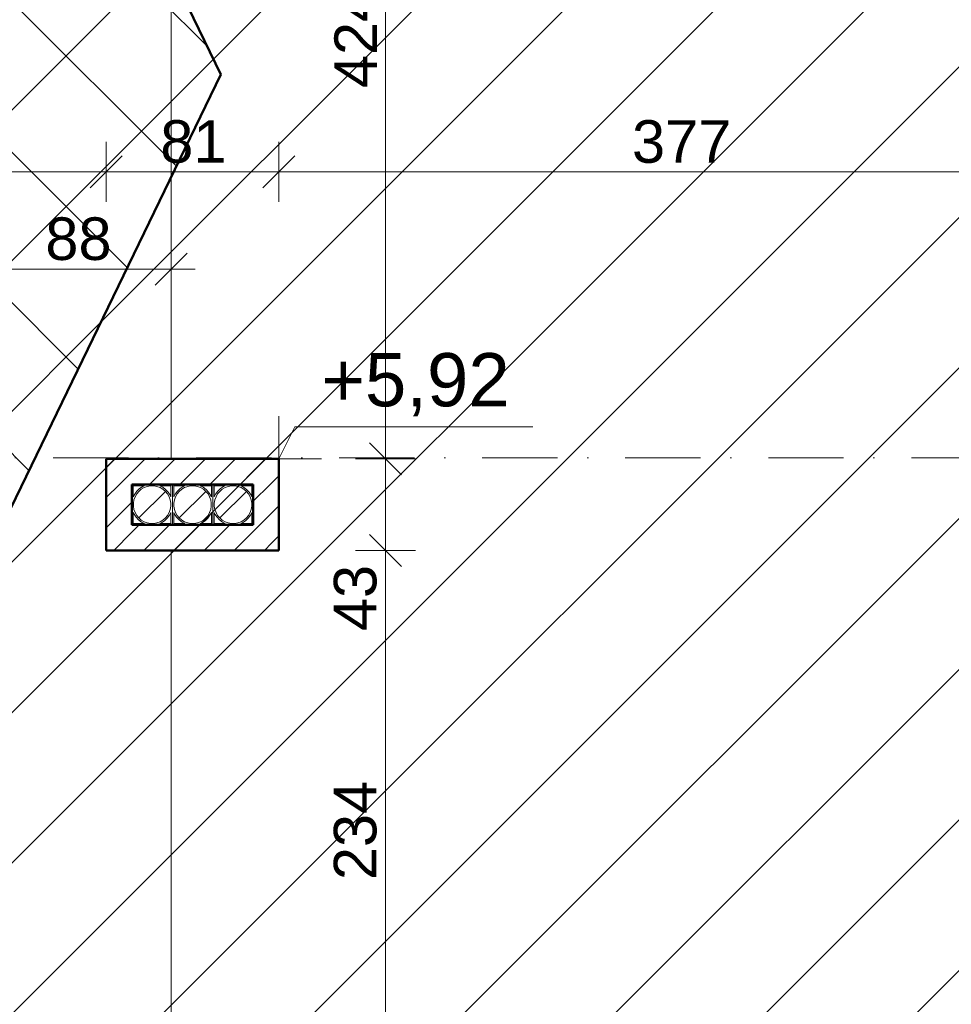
# Model space of a CAD drawing. Header units: centimetres. Extents: x -43488 to -10641, y 2063 to 22960.
# Tile 27 of 72: x -40291 to -39854, y 9490 to 9952. Entities that reach past the tile are written whole.
import ezdxf

# ---------------------------------------------------------------- set-up
doc = ezdxf.new("R2010")
doc.units = ezdxf.units.CM
doc.header["$MEASUREMENT"] = 0
doc.linetypes.add('Kreski i kropki', pattern=[67.027776, 35.277777, -17.638888, 0, -14.111111])
doc.layers.add('!!!Wymiarowanie', color=7, linetype='Continuous')
for name, color, linetype, lineweight, true_color in [('!!!Wymiarowanie_Nr_pióra__3', 7, 'Continuous', 35, 0xff6500), ('!!!Wymiarowanie_Nr_pióra__6', 7, 'Continuous', 18, 0x3fa3ff), ('!osie_Nr_pióra__6', 7, 'Continuous', 18, 0x3fa3ff), ('!powierzchnie_Nr_pióra__8', 7, 'Continuous', 13, 0x42bda7), ('!wentylacja_Nr_pióra__8', 7, 'Continuous', 13, 0x42bda7), ('CIENKA_Nr_pióra__6', 7, 'Continuous', 18, 0x3fa3ff), ('Wymiarowanie pionowe_Nr_pióra__6', 7, 'Continuous', 18, 0x3fa3ff), ('Wymiarowanie pionowe_Nr_pióra__8', 7, 'Continuous', 13, 0x42bda7), ('Ściany zewnętrzne_Nr_pióra__7', 7, 'Continuous', 15, 0x9f9fff)]:
    doc.layers.add(name, color=color, linetype=linetype, lineweight=lineweight, true_color=true_color)
doc.layers.add('Ściany zewnętrzne_Nr_pióra__1', color=8, linetype='Continuous', lineweight=50)
doc.styles.add('STYL_AUTOMATYCZNY_1', font='txt')
doc.dimstyles.new('STYL_AUTOMATYCZNY__2', dxfattribs={"dimtxt": 20, "dimasz": 14.25, "dimexe": 0.18, "dimexo": 0.0625, "dimgap": 0, "dimtad": 1, "dimtih": 1, "dimtoh": 1, "dimdec": 0, "dimzin": 0, "dimdsep": 46, "dimtxsty": 'STYL_AUTOMATYCZNY_1', "dimblk": 'ARROWHEAD_6', "dimblk1": 'ARROWHEAD_6', "dimblk2": 'ARROWHEAD_6', "dimcen": 0.09, "dimse1": 1, "dimse2": 1, "dimclrd": 256, "dimclre": 256, "dimclrt": 256, "dimazin": 0, "dimtfac": 1, "dimtdec": 4, "dimtmove": 0, "dimatfit": 3, "dimfxl": 1, "dimtolj": 1, "dimtzin": 0, "dimarcsym": 0})
doc.dimstyles.new('STYL_AUTOMATYCZNY__3', dxfattribs={"dimtxt": 20, "dimasz": 14.25, "dimexe": 0.18, "dimexo": 0.0625, "dimgap": 0, "dimtad": 1, "dimdec": 0, "dimzin": 0, "dimdsep": 46, "dimtxsty": 'STYL_AUTOMATYCZNY_1', "dimblk": 'ARROWHEAD_6', "dimblk1": 'ARROWHEAD_6', "dimblk2": 'ARROWHEAD_6', "dimcen": 0.09, "dimse1": 1, "dimse2": 1, "dimclrd": 256, "dimclre": 256, "dimclrt": 256, "dimazin": 0, "dimtfac": 1, "dimtdec": 4, "dimtmove": 0, "dimatfit": 3, "dimfxl": 1, "dimtolj": 1, "dimtzin": 0, "dimarcsym": 0})
doc.dimstyles.new('STYL_AUTOMATYCZNY__5', dxfattribs={"dimtxt": 20, "dimasz": 14.25, "dimexe": 0.18, "dimexo": 0.0625, "dimgap": 0, "dimtad": 1, "dimtih": 1, "dimtoh": 1, "dimdec": 0, "dimzin": 0, "dimdsep": 46, "dimtxsty": 'STYL_AUTOMATYCZNY_1', "dimblk": 'ARROWHEAD_6', "dimblk1": 'ARROWHEAD_6', "dimblk2": 'ARROWHEAD_6', "dimcen": 0.09, "dimse1": 1, "dimse2": 1, "dimclrd": 256, "dimclre": 256, "dimclrt": 256, "dimazin": 0, "dimtfac": 1, "dimtdec": 4, "dimtmove": 2, "dimatfit": 3, "dimfxl": 1, "dimtolj": 1, "dimtzin": 0, "dimarcsym": 0})
pattern_1 = [(45, (0, 0), (-7.0710678, 7.0710678), [])]

# ---------------------------------------------------------------- blocks, each defined once
blk = doc.blocks.new('*D80')
at = {"layer": '!!!Wymiarowanie_Nr_pióra__3', "color": 30, "linetype": 'Continuous', "lineweight": 35, "true_color": 0xff6500}
for p, q in [((-39276.76, 11356.17), (-39291.76, 11371.17)), ((-39291.76, 8676.17), (-39276.76, 8661.17))]:
    blk.add_line(p, q, dxfattribs=at)
at = {"layer": '!!!Wymiarowanie_Nr_pióra__6', "color": 161, "linetype": 'Continuous', "lineweight": 18, "true_color": 0x3fa3ff}
for p, q in [((-39284.26, 11363.67), (-39284.26, 11374.92)), ((-39270.2, 11363.67), (-39298.32, 11363.67)), ((-39284.26, 8668.67), (-39284.26, 11363.67)), ((-39270.2, 8668.67), (-39298.32, 8668.67)), ((-39284.26, 8657.42), (-39284.26, 8668.67))]:
    blk.add_line(p, q, dxfattribs=at)
at = {"layer": '!!!Wymiarowanie_Nr_pióra__3', "color": 30, "lineweight": 35, "true_color": 0xff6500, "insert": (-39288.26, 9981.97), "char_height": 20, "attachment_point": 7, "rotation": 90, "style": 'STYL_AUTOMATYCZNY_1'}
blk.add_mtext('\\A1;{\\pql;\\fArial|b0|i0|c238|p38;2\xa0695}', dxfattribs=at)
blk = doc.blocks.new('ARROWHEAD_6')
at = {"color": 0, "linetype": 'Continuous', "lineweight": 0}
for p, q in [((-0.5, -0.5), (0.5, 0.5)), ((0, 0), (-1, 0))]:
    blk.add_line(p, q, dxfattribs=at)
blk = doc.blocks.new('*D94')
at = {"layer": '!!!Wymiarowanie_Nr_pióra__3', "color": 30, "linetype": 'Continuous', "lineweight": 35, "true_color": 0xff6500}
for p, q in [((-39414.13, 9933.67), (-39399.13, 9918.67)), ((-39414.13, 9453.67), (-39399.13, 9438.67))]:
    blk.add_line(p, q, dxfattribs=at)
at = {"layer": '!!!Wymiarowanie_Nr_pióra__6', "color": 161, "linetype": 'Continuous', "lineweight": 18, "true_color": 0x3fa3ff}
for p, q in [((-39392.57, 9926.17), (-39420.7, 9926.17)), ((-39406.63, 9446.17), (-39406.63, 9926.17)), ((-39392.57, 9446.17), (-39420.7, 9446.17))]:
    blk.add_line(p, q, dxfattribs=at)
at = {"layer": '!!!Wymiarowanie_Nr_pióra__3', "color": 30, "lineweight": 35, "true_color": 0xff6500, "insert": (-39410.63, 9663.4), "char_height": 20, "attachment_point": 7, "rotation": 90, "style": 'STYL_AUTOMATYCZNY_1'}
blk.add_mtext('\\A1;{\\pql;\\fArial|b0|i0|c238|p38;480}', dxfattribs=at)
blk = doc.blocks.new('*D95')
at = {"layer": '!!!Wymiarowanie_Nr_pióra__3', "color": 30, "linetype": 'Continuous', "lineweight": 35, "true_color": 0xff6500}
for p, q in [((-39414.13, 10843.67), (-39399.13, 10828.67)), ((-39414.13, 9933.67), (-39399.13, 9918.67))]:
    blk.add_line(p, q, dxfattribs=at)
at = {"layer": '!!!Wymiarowanie_Nr_pióra__6', "color": 161, "linetype": 'Continuous', "lineweight": 18, "true_color": 0x3fa3ff}
for p, q in [((-39392.57, 10836.17), (-39420.7, 10836.17)), ((-39406.63, 9926.17), (-39406.63, 10836.17)), ((-39392.57, 9926.17), (-39420.7, 9926.17))]:
    blk.add_line(p, q, dxfattribs=at)
at = {"layer": '!!!Wymiarowanie_Nr_pióra__3', "color": 30, "lineweight": 35, "true_color": 0xff6500, "insert": (-39410.63, 10358.4), "char_height": 20, "attachment_point": 7, "rotation": 90, "style": 'STYL_AUTOMATYCZNY_1'}
blk.add_mtext('\\A1;{\\pql;\\fArial|b0|i0|c238|p38;910}', dxfattribs=at)
blk = doc.blocks.new('*D146')
at = {"layer": '!!!Wymiarowanie_Nr_pióra__3', "color": 30, "linetype": 'Continuous', "lineweight": 35, "true_color": 0xff6500}
for p, q in [((-40036.34, 10130.86), (-40051.34, 10115.86)), ((-39800.34, 10115.86), (-39785.34, 10130.86))]:
    blk.add_line(p, q, dxfattribs=at)
at = {"layer": '!!!Wymiarowanie_Nr_pióra__6', "color": 161, "linetype": 'Continuous', "lineweight": 18, "true_color": 0x3fa3ff}
for p, q in [((-40043.84, 10109.3), (-40043.84, 10137.42)), ((-39792.84, 10109.3), (-39792.84, 10137.42)), ((-40043.84, 10123.36), (-39792.84, 10123.36)), ((-39792.84, 10123.36), (-39781.59, 10123.36))]:
    blk.add_line(p, q, dxfattribs=at)
at = {"layer": '!!!Wymiarowanie_Nr_pióra__3', "color": 30, "lineweight": 35, "true_color": 0xff6500, "insert": (-39941.1, 10127.36), "char_height": 20, "attachment_point": 7, "style": 'STYL_AUTOMATYCZNY_1'}
blk.add_mtext('\\A1;{\\pql;\\fArial|b0|i0|c238|p38;251}', dxfattribs=at)
blk = doc.blocks.new('*D165')
at = {"layer": '!!!Wymiarowanie_Nr_pióra__3', "color": 30, "linetype": 'Continuous', "lineweight": 35, "true_color": 0xff6500}
for p, q in [((-41560.34, 9887.9), (-41575.34, 9872.9)), ((-40243.34, 9887.9), (-40258.34, 9872.9))]:
    blk.add_line(p, q, dxfattribs=at)
at = {"layer": '!!!Wymiarowanie_Nr_pióra__6', "color": 161, "linetype": 'Continuous', "lineweight": 18, "true_color": 0x3fa3ff}
for p, q in [((-41567.84, 9866.34), (-41567.84, 9894.46)), ((-40250.84, 9866.34), (-40250.84, 9894.46)), ((-41567.84, 9880.4), (-40250.84, 9880.4))]:
    blk.add_line(p, q, dxfattribs=at)
at = {"layer": '!!!Wymiarowanie_Nr_pióra__3', "color": 30, "lineweight": 35, "true_color": 0xff6500, "insert": (-40803.02, 9884.4), "char_height": 20, "attachment_point": 7, "style": 'STYL_AUTOMATYCZNY_1'}
blk.add_mtext('\\A1;{\\pql;\\fArial|b0|i0|c238|p38;1\xa0317}', dxfattribs=at)
blk = doc.blocks.new('*D166')
at = {"layer": '!!!Wymiarowanie_Nr_pióra__3', "color": 30, "linetype": 'Continuous', "lineweight": 35, "true_color": 0xff6500}
for p, q in [((-40243.34, 9887.9), (-40258.34, 9872.9)), ((-40162.34, 9887.9), (-40177.34, 9872.9))]:
    blk.add_line(p, q, dxfattribs=at)
at = {"layer": '!!!Wymiarowanie_Nr_pióra__6', "color": 161, "linetype": 'Continuous', "lineweight": 18, "true_color": 0x3fa3ff}
for p, q in [((-40250.84, 9866.34), (-40250.84, 9894.46)), ((-40169.84, 9866.34), (-40169.84, 9894.46)), ((-40250.84, 9880.4), (-40169.84, 9880.4))]:
    blk.add_line(p, q, dxfattribs=at)
at = {"layer": '!!!Wymiarowanie_Nr_pióra__3', "color": 30, "lineweight": 35, "true_color": 0xff6500, "insert": (-40225.51, 9884.4), "char_height": 20, "attachment_point": 7, "style": 'STYL_AUTOMATYCZNY_1'}
blk.add_mtext('\\A1;{\\pql;\\fArial|b0|i0|c238|p38;81}', dxfattribs=at)
blk = doc.blocks.new('*D167')
at = {"layer": '!!!Wymiarowanie_Nr_pióra__3', "color": 30, "linetype": 'Continuous', "lineweight": 35, "true_color": 0xff6500}
for p, q in [((-40162.34, 9887.9), (-40177.34, 9872.9)), ((-39800.34, 9872.9), (-39785.34, 9887.9))]:
    blk.add_line(p, q, dxfattribs=at)
at = {"layer": '!!!Wymiarowanie_Nr_pióra__6', "color": 161, "linetype": 'Continuous', "lineweight": 18, "true_color": 0x3fa3ff}
for p, q in [((-40169.84, 9866.34), (-40169.84, 9894.46)), ((-39792.84, 9866.34), (-39792.84, 9894.46)), ((-40169.84, 9880.4), (-39792.84, 9880.4)), ((-39792.84, 9880.4), (-39781.59, 9880.4))]:
    blk.add_line(p, q, dxfattribs=at)
at = {"layer": '!!!Wymiarowanie_Nr_pióra__3', "color": 30, "lineweight": 35, "true_color": 0xff6500, "insert": (-40004.1, 9884.4), "char_height": 20, "attachment_point": 7, "style": 'STYL_AUTOMATYCZNY_1'}
blk.add_mtext('\\A1;{\\pql;\\fArial|b0|i0|c238|p38;377}', dxfattribs=at)
blk = doc.blocks.new('*D202')
at = {"layer": '!!!Wymiarowanie_Nr_pióra__3', "color": 30, "linetype": 'Continuous', "lineweight": 35, "true_color": 0xff6500}
for p, q in [((-40127.28, 9710.17), (-40112.28, 9695.17)), ((-40127.28, 9476.47), (-40112.28, 9461.47))]:
    blk.add_line(p, q, dxfattribs=at)
at = {"layer": '!!!Wymiarowanie_Nr_pióra__6', "color": 161, "linetype": 'Continuous', "lineweight": 18, "true_color": 0x3fa3ff}
for p, q in [((-40105.71, 9702.67), (-40133.84, 9702.67)), ((-40119.78, 9468.97), (-40119.78, 9702.67)), ((-40105.71, 9468.97), (-40133.84, 9468.97))]:
    blk.add_line(p, q, dxfattribs=at)
at = {"layer": '!!!Wymiarowanie_Nr_pióra__3', "color": 30, "lineweight": 35, "true_color": 0xff6500, "char_height": 20, "attachment_point": 7, "rotation": 90, "style": 'STYL_AUTOMATYCZNY_1'}
for s, insert in [('\\A1;{\\pql;\\fArial|b0|i0|c238|p38;43}', (-40123.78, 9664.81)), ('\\A1;{\\pql;\\fArial|b0|i0|c238|p38;234}', (-40123.78, 9547.88))]:
    blk.add_mtext(s, dxfattribs=dict(at, insert=insert))
blk = doc.blocks.new('*D203')
at = {"layer": '!!!Wymiarowanie_Nr_pióra__3', "color": 30, "linetype": 'Continuous', "lineweight": 35, "true_color": 0xff6500}
for p, q in [((-40127.28, 9753.17), (-40112.28, 9738.17)), ((-40127.28, 9710.17), (-40112.28, 9695.17))]:
    blk.add_line(p, q, dxfattribs=at)
at = {"layer": '!!!Wymiarowanie_Nr_pióra__6', "color": 161, "linetype": 'Continuous', "lineweight": 18, "true_color": 0x3fa3ff}
for p, q in [((-40105.71, 9745.67), (-40133.84, 9745.67)), ((-40119.78, 9702.67), (-40119.78, 9745.67)), ((-40105.71, 9702.67), (-40133.84, 9702.67))]:
    blk.add_line(p, q, dxfattribs=at)
blk = doc.blocks.new('*D204')
at = {"layer": '!!!Wymiarowanie_Nr_pióra__3', "color": 30, "linetype": 'Continuous', "lineweight": 35, "true_color": 0xff6500}
for p, q in [((-40127.28, 10177.17), (-40112.28, 10162.17)), ((-40127.28, 9753.17), (-40112.28, 9738.17))]:
    blk.add_line(p, q, dxfattribs=at)
at = {"layer": '!!!Wymiarowanie_Nr_pióra__6', "color": 161, "linetype": 'Continuous', "lineweight": 18, "true_color": 0x3fa3ff}
for p, q in [((-40105.71, 10169.67), (-40133.84, 10169.67)), ((-40119.78, 9745.67), (-40119.78, 10169.67)), ((-40105.71, 9745.67), (-40133.84, 9745.67))]:
    blk.add_line(p, q, dxfattribs=at)
at = {"layer": '!!!Wymiarowanie_Nr_pióra__3', "color": 30, "lineweight": 35, "true_color": 0xff6500, "char_height": 20, "attachment_point": 7, "rotation": 90, "style": 'STYL_AUTOMATYCZNY_1'}
for s, insert in [('\\A1;{\\pql;\\fArial|b0|i0|c238|p38;43}', (-40123.78, 10131.81)), ('\\A1;{\\pql;\\fArial|b0|i0|c238|p38;424}', (-40123.78, 9919.72))]:
    blk.add_mtext(s, dxfattribs=dict(at, insert=insert))
blk = doc.blocks.new('*D216')
at = {"layer": '!!!Wymiarowanie_Nr_pióra__3', "color": 30, "linetype": 'Continuous', "lineweight": 35, "true_color": 0xff6500}
for p, q in [((-40300.7, 9842.26), (-40315.7, 9827.26)), ((-40227.84, 9827.26), (-40212.84, 9842.26))]:
    blk.add_line(p, q, dxfattribs=at)
at = {"layer": '!!!Wymiarowanie_Nr_pióra__6', "color": 161, "linetype": 'Continuous', "lineweight": 18, "true_color": 0x3fa3ff}
for p, q in [((-40308.2, 9820.7), (-40308.2, 9848.83)), ((-40220.34, 9820.7), (-40220.34, 9848.83)), ((-40308.2, 9834.76), (-40220.34, 9834.76)), ((-40220.34, 9834.76), (-40209.09, 9834.76))]:
    blk.add_line(p, q, dxfattribs=at)
at = {"layer": '!!!Wymiarowanie_Nr_pióra__3', "color": 30, "lineweight": 35, "true_color": 0xff6500, "insert": (-40279.44, 9838.76), "char_height": 20, "attachment_point": 7, "style": 'STYL_AUTOMATYCZNY_1'}
blk.add_mtext('\\A1;{\\pql;\\fArial|b0|i0|c238|p38;88}', dxfattribs=at)

msp = doc.modelspace()

# ---------------------------------------------------------------- hatches: boundary and pattern name
at = {"layer": '!powierzchnie_Nr_pióra__8', "linetype": 'Continuous', "lineweight": 13, "true_color": 0x42bda7}
h = msp.add_hatch(dxfattribs=at)
h.set_pattern_fill('bloczki_ceramiczne__3', color=135, style=0, pattern_type=2)
h.set_pattern_definition([(45, (0, 0), (-35.35534, 35.35534), [])])
h.paths.add_polyline_path([(-40747.84, 11363.67), (-39692.84, 11363.67), (-39692.84, 8918.67), (-40685.17, 8918.67), (-40197.08, 9926.17), (-40747.84, 11063.03)])
h = msp.add_hatch(dxfattribs=at)
h.set_pattern_fill('bloczki_betonowe__2_', color=135, style=0, pattern_type=2)
h.set_pattern_definition([(45, (0, 0), (-35.35534, 35.35534), []), (135, (0, 0), (35.35534, 35.35534), [])])
h.paths.add_polyline_path([(-41117.84, 10833.67), (-40747.84, 10833.67), (-40747.84, 11063.03), (-40197.08, 9926.17), (-40685.17, 8918.67), (-40747.84, 8918.67), (-40747.84, 9018.67), (-41117.84, 9018.67), (-41117.84, 8789.3), (-41668.59, 9926.17), (-41117.84, 11063.03)])
at = {"layer": 'Ściany zewnętrzne_Nr_pióra__7', "linetype": 'Continuous', "lineweight": 15, "true_color": 0x9f9fff}
h = msp.add_hatch(dxfattribs=at)
h.set_pattern_fill('bloczki_ceramiczne', color=161, style=0, pattern_type=2)
h.set_pattern_definition(pattern_1)
h.paths.add_polyline_path([(-40250.84, 9745.67), (-40238.84, 9733.67), (-40238.84, 9745.67)])
h = msp.add_hatch(dxfattribs=at)
h.set_pattern_fill('bloczki_ceramiczne', color=161, style=0, pattern_type=2)
h.set_pattern_definition(pattern_1)
h.paths.add_polyline_path([(-40250.84, 9733.67), (-40238.84, 9733.67), (-40250.84, 9745.67)])
h = msp.add_hatch(dxfattribs=at)
h.set_pattern_fill('bloczki_ceramiczne', color=161, style=0, pattern_type=2)
h.set_pattern_definition(pattern_1)
h.paths.add_polyline_path([(-40181.84, 9745.67), (-40238.84, 9745.67), (-40238.84, 9733.67), (-40181.84, 9733.67)])
h = msp.add_hatch(dxfattribs=at)
h.set_pattern_fill('bloczki_ceramiczne', color=161, style=0, pattern_type=2)
h.set_pattern_definition(pattern_1)
h.paths.add_polyline_path([(-40181.84, 9745.67), (-40181.84, 9733.67), (-40169.84, 9745.67)])
h = msp.add_hatch(dxfattribs=at)
h.set_pattern_fill('bloczki_ceramiczne', color=161, style=0, pattern_type=2)
h.set_pattern_definition(pattern_1)
h.paths.add_polyline_path([(-40181.84, 9733.67), (-40169.84, 9733.67), (-40169.84, 9745.67)])
h = msp.add_hatch(dxfattribs=at)
h.set_pattern_fill('bloczki_ceramiczne', color=161, style=0, pattern_type=2)
h.set_pattern_definition(pattern_1)
h.paths.add_polyline_path([(-40250.84, 9733.67), (-40250.84, 9714.67), (-40238.84, 9714.67), (-40238.84, 9733.67)])
h = msp.add_hatch(dxfattribs=at)
h.set_pattern_fill('bloczki_ceramiczne', color=161, style=0, pattern_type=2)
h.set_pattern_definition(pattern_1)
h.paths.add_polyline_path([(-40169.84, 9714.67), (-40169.84, 9733.67), (-40181.84, 9733.67), (-40181.84, 9714.67)])
h = msp.add_hatch(dxfattribs=at)
h.set_pattern_fill('bloczki_ceramiczne', color=161, style=0, pattern_type=2)
h.set_pattern_definition(pattern_1)
h.paths.add_polyline_path([(-40238.84, 9714.67), (-40250.84, 9702.67), (-40238.84, 9702.67)])
h = msp.add_hatch(dxfattribs=at)
h.set_pattern_fill('bloczki_ceramiczne', color=161, style=0, pattern_type=2)
h.set_pattern_definition(pattern_1)
h.paths.add_polyline_path([(-40238.84, 9714.67), (-40250.84, 9714.67), (-40250.84, 9702.67)])
h = msp.add_hatch(dxfattribs=at)
h.set_pattern_fill('bloczki_ceramiczne', color=161, style=0, pattern_type=2)
h.set_pattern_definition(pattern_1)
h.paths.add_polyline_path([(-40238.84, 9702.67), (-40181.84, 9702.67), (-40181.84, 9714.67), (-40238.84, 9714.67)])
h = msp.add_hatch(dxfattribs=at)
h.set_pattern_fill('bloczki_ceramiczne', color=161, style=0, pattern_type=2)
h.set_pattern_definition(pattern_1)
h.paths.add_polyline_path([(-40169.84, 9714.67), (-40181.84, 9714.67), (-40169.84, 9702.67)])
h = msp.add_hatch(dxfattribs=at)
h.set_pattern_fill('bloczki_ceramiczne', color=161, style=0, pattern_type=2)
h.set_pattern_definition(pattern_1)
h.paths.add_polyline_path([(-40181.84, 9714.67), (-40181.84, 9702.67), (-40169.84, 9702.67)])

# ---------------------------------------------------------------- linework, layer by layer
at = {"layer": '!osie_Nr_pióra__6', "color": 161, "linetype": 'Kreski i kropki', "lineweight": 18, "true_color": 0x3fa3ff}
msp.add_line((-39166.43, 9746.17), (-40523.73, 9746.17), dxfattribs=at)
at = {"layer": '!wentylacja_Nr_pióra__8', "color": 135, "linetype": 'Continuous', "lineweight": 13, "true_color": 0x42bda7}
for p, q in [((-40219.84, 9733.67), (-40238.84, 9733.67)), ((-40238.84, 9733.67), (-40238.84, 9714.67)), ((-40238.16, 9732.97), (-40232.97, 9732.97)), ((-40238.16, 9727.8), (-40238.16, 9732.97)), ((-40235.21, 9731.69), (-40236.47, 9730.51)), ((-40235.58, 9730.41), (-40234.4, 9731.4)), ((-40233.76, 9732.63), (-40235.21, 9731.69)), ((-40234.4, 9731.4), (-40233.07, 9732.17)), ((-40232.97, 9732.97), (-40233.76, 9732.63)), ((-40233.07, 9732.17), (-40231.62, 9732.7)), ((-40231.62, 9732.7), (-40230.11, 9732.97)), ((-40230.11, 9732.97), (-40228.57, 9732.97)), ((-40228.57, 9732.97), (-40227.05, 9732.7)), ((-40227.05, 9732.7), (-40225.6, 9732.17)), ((-40225.71, 9732.97), (-40220.52, 9732.97)), ((-40224.38, 9732.32), (-40225.71, 9732.97)), ((-40225.6, 9732.17), (-40224.27, 9731.4)), ((-40222.99, 9731.29), (-40224.38, 9732.32)), ((-40224.27, 9731.4), (-40223.09, 9730.41)), ((-40221.81, 9730.03), (-40222.99, 9731.29)), ((-40220.52, 9732.97), (-40220.52, 9727.8)), ((-40219.84, 9714.67), (-40219.84, 9733.67)), ((-40200.84, 9733.67), (-40219.84, 9733.67)), ((-40219.84, 9733.67), (-40219.84, 9714.67)), ((-40219.16, 9732.97), (-40213.97, 9732.97)), ((-40219.16, 9727.8), (-40219.16, 9732.97)), ((-40216.21, 9731.69), (-40217.47, 9730.51)), ((-40216.58, 9730.41), (-40215.4, 9731.4)), ((-40214.76, 9732.63), (-40216.21, 9731.69)), ((-40215.4, 9731.4), (-40214.07, 9732.17)), ((-40213.97, 9732.97), (-40214.76, 9732.63)), ((-40214.07, 9732.17), (-40212.62, 9732.7)), ((-40212.62, 9732.7), (-40211.11, 9732.97)), ((-40211.11, 9732.97), (-40209.57, 9732.97)), ((-40209.57, 9732.97), (-40208.05, 9732.7)), ((-40208.05, 9732.7), (-40206.6, 9732.17)), ((-40206.71, 9732.97), (-40201.52, 9732.97)), ((-40205.38, 9732.32), (-40206.71, 9732.97)), ((-40206.6, 9732.17), (-40205.27, 9731.4)), ((-40203.99, 9731.29), (-40205.38, 9732.32)), ((-40205.27, 9731.4), (-40204.09, 9730.41)), ((-40202.81, 9730.03), (-40203.99, 9731.29)), ((-40201.52, 9732.97), (-40201.52, 9727.8)), ((-40200.84, 9714.67), (-40200.84, 9733.67)), ((-40181.84, 9733.67), (-40200.84, 9733.67)), ((-40200.84, 9733.67), (-40200.84, 9714.67)), ((-40200.16, 9732.97), (-40194.97, 9732.97)), ((-40200.16, 9727.8), (-40200.16, 9732.97)), ((-40197.21, 9731.69), (-40198.47, 9730.51)), ((-40197.58, 9730.41), (-40196.4, 9731.4)), ((-40195.76, 9732.63), (-40197.21, 9731.69)), ((-40196.4, 9731.4), (-40195.07, 9732.17)), ((-40194.97, 9732.97), (-40195.76, 9732.63)), ((-40195.07, 9732.17), (-40193.62, 9732.7)), ((-40193.62, 9732.7), (-40192.11, 9732.97)), ((-40192.11, 9732.97), (-40190.57, 9732.97)), ((-40190.57, 9732.97), (-40189.05, 9732.7)), ((-40189.05, 9732.7), (-40187.6, 9732.17)), ((-40187.71, 9732.97), (-40182.52, 9732.97)), ((-40186.38, 9732.32), (-40187.71, 9732.97)), ((-40187.6, 9732.17), (-40186.27, 9731.4)), ((-40184.99, 9731.29), (-40186.38, 9732.32)), ((-40186.27, 9731.4), (-40185.09, 9730.41)), ((-40183.81, 9730.03), (-40184.99, 9731.29)), ((-40182.52, 9732.97), (-40182.52, 9727.8)), ((-40181.84, 9714.67), (-40181.84, 9733.67)), ((-40237.51, 9729.12), (-40238.16, 9727.8)), ((-40238.14, 9724.94), (-40237.87, 9726.45)), ((-40237.87, 9726.45), (-40237.34, 9727.9)), ((-40236.47, 9730.51), (-40237.51, 9729.12)), ((-40237.34, 9727.9), (-40236.57, 9729.23)), ((-40236.57, 9729.23), (-40235.58, 9730.41)), ((-40235.59, 9717.93), (-40223.08, 9730.41)), ((-40223.09, 9730.41), (-40222.1, 9729.23)), ((-40222.1, 9729.23), (-40221.33, 9727.9)), ((-40220.86, 9728.59), (-40221.81, 9730.03)), ((-40221.33, 9727.9), (-40220.81, 9726.45)), ((-40220.52, 9727.8), (-40220.86, 9728.59)), ((-40220.81, 9726.45), (-40220.54, 9724.94)), ((-40218.51, 9729.12), (-40219.16, 9727.8)), ((-40219.14, 9724.94), (-40218.87, 9726.45)), ((-40218.87, 9726.45), (-40218.34, 9727.9)), ((-40217.47, 9730.51), (-40218.51, 9729.12)), ((-40218.34, 9727.9), (-40217.57, 9729.23)), ((-40217.57, 9729.23), (-40216.58, 9730.41)), ((-40216.59, 9717.93), (-40204.08, 9730.41)), ((-40204.09, 9730.41), (-40203.1, 9729.23)), ((-40203.1, 9729.23), (-40202.33, 9727.9)), ((-40201.86, 9728.59), (-40202.81, 9730.03)), ((-40202.33, 9727.9), (-40201.81, 9726.45)), ((-40201.52, 9727.8), (-40201.86, 9728.59)), ((-40201.81, 9726.45), (-40201.54, 9724.94)), ((-40199.51, 9729.12), (-40200.16, 9727.8)), ((-40200.14, 9724.94), (-40199.87, 9726.45)), ((-40199.87, 9726.45), (-40199.34, 9727.9)), ((-40198.47, 9730.51), (-40199.51, 9729.12)), ((-40199.34, 9727.9), (-40198.57, 9729.23)), ((-40198.57, 9729.23), (-40197.58, 9730.41)), ((-40197.59, 9717.93), (-40185.08, 9730.41)), ((-40185.09, 9730.41), (-40184.1, 9729.23)), ((-40184.1, 9729.23), (-40183.33, 9727.9)), ((-40182.86, 9728.59), (-40183.81, 9730.03)), ((-40183.33, 9727.9), (-40182.81, 9726.45)), ((-40182.52, 9727.8), (-40182.86, 9728.59)), ((-40182.81, 9726.45), (-40182.54, 9724.94)), ((-40238.14, 9723.4), (-40238.14, 9724.94)), ((-40237.87, 9721.88), (-40238.14, 9723.4)), ((-40237.34, 9720.43), (-40237.87, 9721.88)), ((-40220.81, 9721.88), (-40221.33, 9720.43)), ((-40220.54, 9723.4), (-40220.81, 9721.88)), ((-40220.54, 9724.94), (-40220.54, 9723.4)), ((-40219.14, 9723.4), (-40219.14, 9724.94)), ((-40218.87, 9721.88), (-40219.14, 9723.4)), ((-40218.34, 9720.43), (-40218.87, 9721.88)), ((-40201.81, 9721.88), (-40202.33, 9720.43)), ((-40201.54, 9723.4), (-40201.81, 9721.88)), ((-40201.54, 9724.94), (-40201.54, 9723.4)), ((-40200.14, 9723.4), (-40200.14, 9724.94)), ((-40199.87, 9721.88), (-40200.14, 9723.4)), ((-40199.34, 9720.43), (-40199.87, 9721.88)), ((-40182.81, 9721.88), (-40183.33, 9720.43)), ((-40182.54, 9723.4), (-40182.81, 9721.88)), ((-40182.54, 9724.94), (-40182.54, 9723.4)), ((-40238.16, 9720.54), (-40237.82, 9719.75)), ((-40238.16, 9715.37), (-40238.16, 9720.54)), ((-40237.82, 9719.75), (-40236.87, 9718.3)), ((-40236.57, 9719.1), (-40237.34, 9720.43)), ((-40236.87, 9718.3), (-40235.68, 9717.05)), ((-40235.58, 9717.92), (-40236.57, 9719.1)), ((-40234.4, 9716.93), (-40235.58, 9717.92)), ((-40223.09, 9717.92), (-40224.27, 9716.93)), ((-40223.47, 9716.65), (-40222.21, 9717.83)), ((-40222.1, 9719.1), (-40223.09, 9717.92)), ((-40222.21, 9717.83), (-40221.17, 9719.21)), ((-40221.33, 9720.43), (-40222.1, 9719.1)), ((-40221.17, 9719.21), (-40220.52, 9720.54)), ((-40220.52, 9720.54), (-40220.52, 9715.37)), ((-40219.16, 9720.54), (-40218.82, 9719.75)), ((-40219.16, 9715.37), (-40219.16, 9720.54)), ((-40218.82, 9719.75), (-40217.87, 9718.3)), ((-40217.57, 9719.1), (-40218.34, 9720.43)), ((-40217.87, 9718.3), (-40216.68, 9717.05)), ((-40216.58, 9717.92), (-40217.57, 9719.1)), ((-40215.4, 9716.93), (-40216.58, 9717.92)), ((-40204.09, 9717.92), (-40205.27, 9716.93)), ((-40204.47, 9716.65), (-40203.21, 9717.83)), ((-40203.1, 9719.1), (-40204.09, 9717.92)), ((-40203.21, 9717.83), (-40202.17, 9719.21)), ((-40202.33, 9720.43), (-40203.1, 9719.1)), ((-40202.17, 9719.21), (-40201.52, 9720.54)), ((-40201.52, 9720.54), (-40201.52, 9715.37)), ((-40200.16, 9720.54), (-40199.82, 9719.75)), ((-40200.16, 9715.37), (-40200.16, 9720.54)), ((-40199.82, 9719.75), (-40198.87, 9718.3)), ((-40198.57, 9719.1), (-40199.34, 9720.43)), ((-40198.87, 9718.3), (-40197.68, 9717.05)), ((-40197.58, 9717.92), (-40198.57, 9719.1)), ((-40196.4, 9716.93), (-40197.58, 9717.92)), ((-40185.09, 9717.92), (-40186.27, 9716.93)), ((-40185.47, 9716.65), (-40184.21, 9717.83)), ((-40184.1, 9719.1), (-40185.09, 9717.92)), ((-40184.21, 9717.83), (-40183.17, 9719.21)), ((-40183.33, 9720.43), (-40184.1, 9719.1)), ((-40183.17, 9719.21), (-40182.52, 9720.54)), ((-40182.52, 9720.54), (-40182.52, 9715.37)), ((-40238.84, 9714.67), (-40219.84, 9714.67)), ((-40232.97, 9715.37), (-40238.16, 9715.37)), ((-40235.68, 9717.05), (-40234.3, 9716.01)), ((-40233.07, 9716.16), (-40234.4, 9716.93)), ((-40234.3, 9716.01), (-40232.97, 9715.37)), ((-40231.62, 9715.64), (-40233.07, 9716.16)), ((-40230.11, 9715.37), (-40231.62, 9715.64)), ((-40228.57, 9715.37), (-40230.11, 9715.37)), ((-40227.05, 9715.64), (-40228.57, 9715.37)), ((-40225.6, 9716.16), (-40227.05, 9715.64)), ((-40225.71, 9715.37), (-40224.91, 9715.71)), ((-40220.52, 9715.37), (-40225.71, 9715.37)), ((-40224.27, 9716.93), (-40225.6, 9716.16)), ((-40224.91, 9715.71), (-40223.47, 9716.65)), ((-40219.84, 9714.67), (-40200.84, 9714.67)), ((-40213.97, 9715.37), (-40219.16, 9715.37)), ((-40216.68, 9717.05), (-40215.3, 9716.01)), ((-40214.07, 9716.16), (-40215.4, 9716.93)), ((-40215.3, 9716.01), (-40213.97, 9715.37)), ((-40212.62, 9715.64), (-40214.07, 9716.16)), ((-40211.11, 9715.37), (-40212.62, 9715.64)), ((-40209.57, 9715.37), (-40211.11, 9715.37)), ((-40208.05, 9715.64), (-40209.57, 9715.37)), ((-40206.6, 9716.16), (-40208.05, 9715.64)), ((-40206.71, 9715.37), (-40205.91, 9715.71)), ((-40201.52, 9715.37), (-40206.71, 9715.37)), ((-40205.27, 9716.93), (-40206.6, 9716.16)), ((-40205.91, 9715.71), (-40204.47, 9716.65)), ((-40200.84, 9714.67), (-40181.84, 9714.67)), ((-40194.97, 9715.37), (-40200.16, 9715.37)), ((-40197.68, 9717.05), (-40196.3, 9716.01)), ((-40195.07, 9716.16), (-40196.4, 9716.93)), ((-40196.3, 9716.01), (-40194.97, 9715.37)), ((-40193.62, 9715.64), (-40195.07, 9716.16)), ((-40192.11, 9715.37), (-40193.62, 9715.64)), ((-40190.57, 9715.37), (-40192.11, 9715.37)), ((-40189.05, 9715.64), (-40190.57, 9715.37)), ((-40187.6, 9716.16), (-40189.05, 9715.64)), ((-40187.71, 9715.37), (-40186.91, 9715.71)), ((-40182.52, 9715.37), (-40187.71, 9715.37)), ((-40186.27, 9716.93), (-40187.6, 9716.16)), ((-40186.91, 9715.71), (-40185.47, 9716.65))]:
    msp.add_line(p, q, dxfattribs=at)
at = {"layer": 'CIENKA_Nr_pióra__6', "color": 161, "linetype": 'Continuous', "lineweight": 18, "true_color": 0x3fa3ff}
for p, q in [((-40220.34, 9745.67), (-40220.34, 10836.17)), ((-40220.34, 9446.17), (-40220.34, 9702.67))]:
    msp.add_line(p, q, dxfattribs=at)
at = {"layer": 'Wymiarowanie pionowe_Nr_pióra__6', "color": 161, "linetype": 'Continuous', "lineweight": 18, "true_color": 0x3fa3ff}
for p, q in [((-40169.84, 9725.67), (-40169.84, 9765.67)), ((-40169.84, 9745.67), (-40162.34, 9760.67)), ((-40162.34, 9760.67), (-40050.71, 9760.67)), ((-40189.84, 9745.67), (-40149.84, 9745.67))]:
    msp.add_line(p, q, dxfattribs=at)
at = {"layer": 'Ściany zewnętrzne_Nr_pióra__1', "color": 8, "linetype": 'Continuous', "lineweight": 50}
for p in [(-40747.84, 11063.03), (-40685.17, 8918.67)]:
    msp.add_line(p, (-40197.08, 9926.17), dxfattribs=at)
at = {"layer": 'Ściany zewnętrzne_Nr_pióra__1', "color": 8, "linetype": 'Continuous', "lineweight": 50, "flags": 128}
for points in [[(-40250.84, 9745.67), (-40238.84, 9745.67)], [(-40250.84, 9745.67), (-40250.84, 9702.67)], [(-40181.84, 9745.67), (-40238.84, 9745.67)], [(-40169.84, 9745.67), (-40181.84, 9745.67)], [(-40169.84, 9714.67), (-40169.84, 9745.67)], [(-40238.84, 9714.67), (-40238.84, 9733.67)], [(-40238.84, 9733.67), (-40181.84, 9733.67)], [(-40181.84, 9733.67), (-40181.84, 9714.67)], [(-40181.84, 9714.67), (-40238.84, 9714.67)], [(-40169.84, 9702.67), (-40169.84, 9714.67)], [(-40250.84, 9702.67), (-40238.84, 9702.67)], [(-40238.84, 9702.67), (-40169.84, 9702.67)]]:
    msp.add_lwpolyline(points, dxfattribs=at)

# ---------------------------------------------------------------- texts
at = {"layer": 'Wymiarowanie pionowe_Nr_pióra__8', "color": 135, "lineweight": 13, "true_color": 0x42bda7, "insert": (-40149.84, 9765.67), "char_height": 25, "attachment_point": 7, "style": 'STYL_AUTOMATYCZNY_1'}
msp.add_mtext('\\A1;{\\pql;\\fArial|b0|i0|c238|p38;+5,92}', dxfattribs=at)

# ---------------------------------------------------------------- dimensions: what is measured, and where the dimension line sits
at = {"layer": '!!!Wymiarowanie', "color": 161, "linetype": 'Continuous', "lineweight": 18, "true_color": 0x3fa3ff}
for base, p1, p2, picture, middle in [((-39284.26, 11363.67), (-41117.84, 8668.67), (-39692.84, 11363.67), '*D80', (-39298.26, 10016.33)), ((-39406.63, 10836.17), (-40308.2, 9926.17), (-40220.34, 10836.17), '*D95', (-39420.63, 10381.27)), ((-40119.78, 10169.67), (-40169.84, 9745.67), (-40043.84, 10169.67), '*D204', (-40133.78, 9942.6)), ((-39406.63, 9926.17), (-40220.34, 9446.17), (-40308.2, 9926.17), '*D94', (-39420.63, 9686.27)), ((-40119.78, 9745.67), (-40169.84, 9702.67), (-40169.84, 9745.67), '*D203', (-40133.78, 9680.06)), ((-40119.78, 9702.67), (-40189.01, 9468.97), (-40169.84, 9702.67), '*D202', (-40133.78, 9570.75))]:
    dim = msp.add_linear_dim(base=base, p1=p1, p2=p2, angle=90, dimstyle='STYL_AUTOMATYCZNY__3', dxfattribs=at)
    dim.commit()
    dim.dimension.update_dxf_attribs({"geometry": picture, "text_midpoint": middle, "dimtype": 160, "text_rotation": 90})
for base, p1, p2, dimstyle, picture, middle in [((-39792.84, 10123.36), (-40043.84, 10169.67), (-39792.84, 9018.67), 'STYL_AUTOMATYCZNY__2', '*D146', (-39918.23, 10137.36)), ((-40250.84, 9880.4), (-41567.84, 9938.67), (-40250.84, 9745.67), 'STYL_AUTOMATYCZNY__5', '*D165', (-40768.67, 9894.4)), ((-40220.34, 9834.76), (-40308.2, 9926.17), (-40220.34, 9446.17), 'STYL_AUTOMATYCZNY__2', '*D216', (-40264.2, 9848.76)), ((-40169.84, 9880.4), (-40250.84, 9745.67), (-40169.84, 9745.67), 'STYL_AUTOMATYCZNY__2', '*D166', (-40210.27, 9894.4)), ((-39792.84, 9880.4), (-40169.84, 9745.67), (-39792.84, 9018.67), 'STYL_AUTOMATYCZNY__2', '*D167', (-39981.23, 9894.4))]:
    dim = msp.add_linear_dim(base=base, p1=p1, p2=p2, dimstyle=dimstyle, dxfattribs=at)
    dim.commit()
    dim.dimension.update_dxf_attribs({"geometry": picture, "text_midpoint": middle, "dimtype": 160})

doc.saveas('drawing.dxf')
